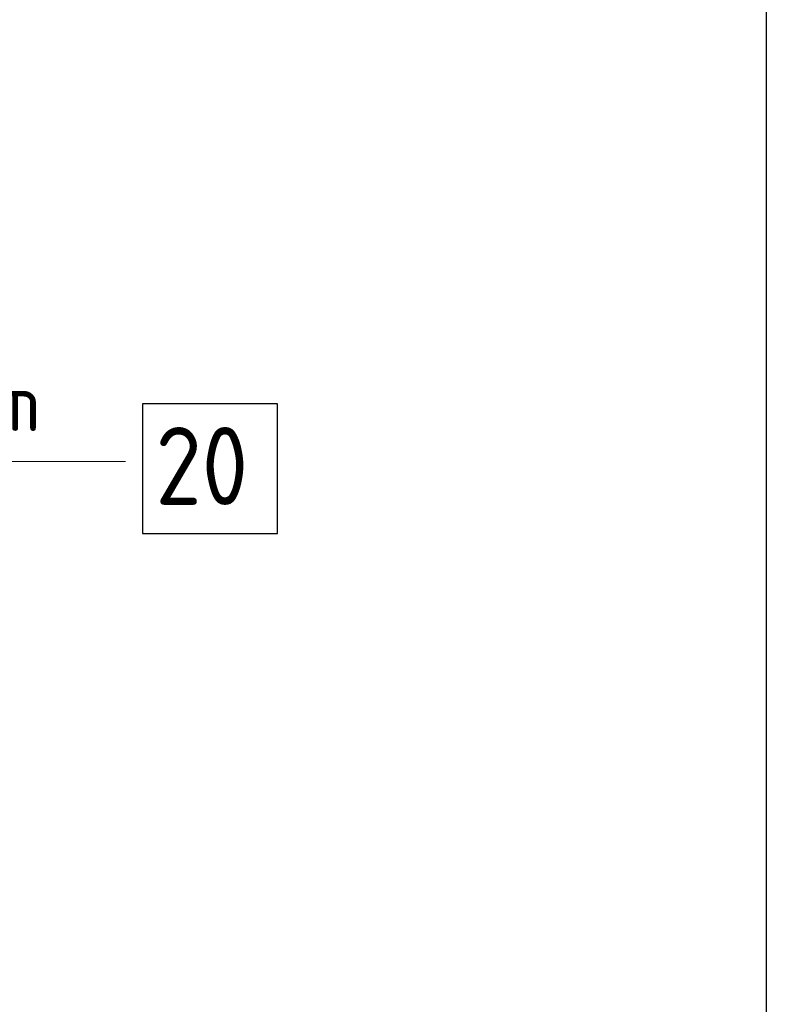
# Model space of a CAD drawing. Header units: millimetres. Extents: x -5 to 21000, y 0 to 14850.
# Tile 24 of 26: x 11942 to 13380, y 10274 to 12171. Entities that reach past the tile are written whole.
import ezdxf

# ---------------------------------------------------------------- set-up
doc = ezdxf.new("R2010")
doc.units = ezdxf.units.MM
doc.layers.add('Позиционная метка линия выноска', color=7, linetype='Continuous', lineweight=13)
doc.layers.add('Размерная линия_ общее', color=7, linetype='Continuous', lineweight=13)
doc.styles.add('ISOCPEUR', font='txt')

msp = doc.modelspace()

# ---------------------------------------------------------------- linework, layer by layer
at = {"color": 7, "linetype": 'Continuous', "lineweight": 25, "transparency": 33554687}
msp.add_lwpolyline([(12178.7, 11181.3), (12438.7, 11181.3), (12438.7, 11431.3), (12178.7, 11431.3), (12178.7, 11181.3)], dxfattribs=at)
at = {"layer": 'Позиционная метка линия выноска', "color": 7, "linetype": 'Continuous', "lineweight": 13, "transparency": 33554687}
msp.add_lwpolyline([(12145.9, 11319.7), (9320.9, 11319.7), (9320.9, 10770.6)], dxfattribs=at)
at = {"layer": 'Размерная линия_ общее', "color": 253, "linetype": 'Continuous', "lineweight": -3, "true_color": 0xa0a0a0, "transparency": 33554687}
msp.add_line((13379.7, 12881.9), (13379.7, 9252.8), dxfattribs=at)

# ---------------------------------------------------------------- texts
at = {"color": 7, "linetype": 'Continuous', "lineweight": 13, "transparency": 33554687, "attachment_point": 7, "style": 'ISOCPEUR'}
for s, insert, char_height, width in [('\\W0.96;ø12 L=4300mm ', (11061.9, 11378.4), 110, 1086.306), ('\\W0.87;20', (12203.7, 11236.3), 150, 275.406)]:
    msp.add_mtext(s, dxfattribs=dict(at, insert=insert, char_height=char_height, width=width))

doc.saveas('drawing.dxf')
